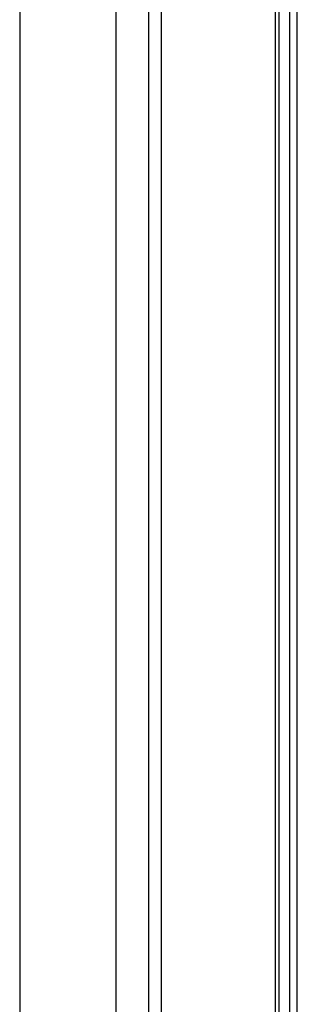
# Model space of a CAD drawing. Header units: millimetres. Extents: x 3811.49 to 3812.61, y 4795.07 to 4797.37.
# Tile 19 of 58: x 3812.2177 to 3812.2496, y 4795.7806 to 4795.8937. Entities that reach past the tile are written whole.
import ezdxf

# ---------------------------------------------------------------- set-up
doc = ezdxf.new("R2010")
doc.units = ezdxf.units.MM
doc.layers.add('SANINDUSA', color=3, linetype='Continuous')

msp = doc.modelspace()

# ---------------------------------------------------------------- linework, layer by layer
at = {"layer": 'SANINDUSA'}
for p, q in [((3812.21769, 4797.21455), (3812.21769, 4795.30855)), ((3812.22872, 4797.21455), (3812.22872, 4795.30855)), ((3812.2325, 4797.21455), (3812.2325, 4795.30855)), ((3812.23393, 4797.21455), (3812.23393, 4795.30855)), ((3812.24702, 4797.21326), (3812.24702, 4795.30983)), ((3812.24751, 4795.30992), (3812.24751, 4797.21318)), ((3812.24869, 4797.21255), (3812.24869, 4795.30992)), ((3812.24958, 4795.30992), (3812.24958, 4797.21255))]:
    msp.add_line(p, q, dxfattribs=at)

doc.saveas('drawing.dxf')
